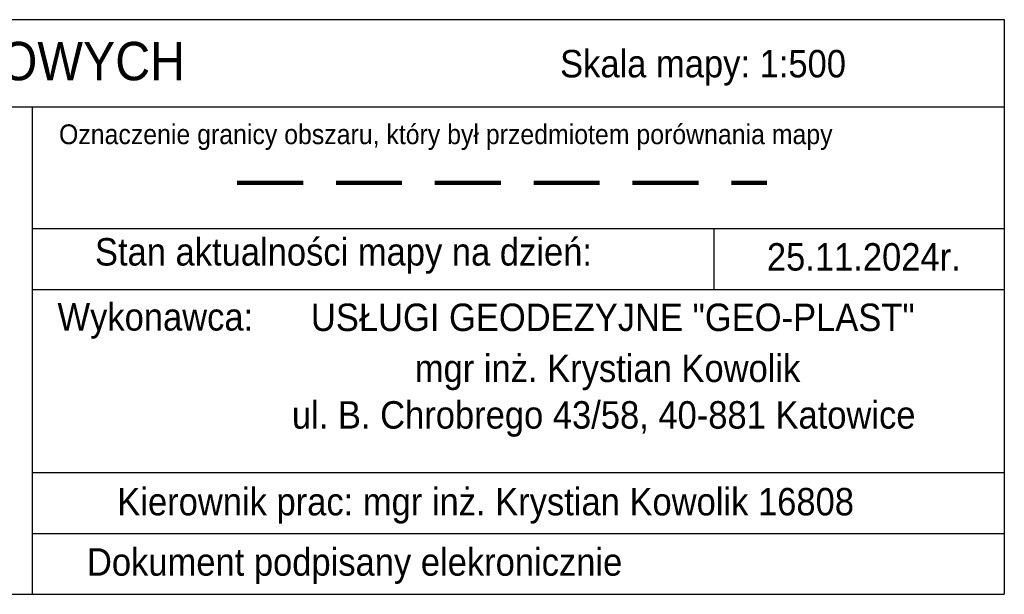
# Model space of a CAD drawing. Header units: metres. Extents: x 6567444 to 13135881, y 5574237 to 11149086.
# Tile 8 of 212: x 6567873 to 6567914, y 5574304 to 5574328. Entities that reach past the tile are written whole.
import ezdxf
from ezdxf.enums import TextEntityAlignment as Align

# ---------------------------------------------------------------- set-up
doc = ezdxf.new("R2010")
doc.units = ezdxf.units.M
doc.linetypes.add('_MDCP$0$2 1', pattern=[3, 2, -1])
doc.linetypes.add('GE.I.6640.1.468.2024_MDCP_dodatkowe pomiary_12.03.2026$0$2 1', pattern=[3, 2, -1])
for name, color, linetype, lineweight in [('_MDCP$0$Z_OPIS', 7, 'Continuous', 25), ('_MDCP$0$Z_ZAKRES', 214, 'Continuous', 90), ('GE.I.6640.1.468.2024_MDCP_dodatkowe pomiary_12.03.2026$0$Z_OPIS', 7, 'Continuous', 25), ('GE.I.6640.1.468.2024_MDCP_dodatkowe pomiary_12.03.2026$0$Z_ZAKRES', 214, 'Continuous', 90)]:
    doc.layers.add(name, color=color, linetype=linetype, lineweight=lineweight)
doc.styles.add('_MDCP$0$BDOT', font='arial.ttf', dxfattribs={"width": 0.9})
doc.styles.add('GE.I.6640.1.468.2024_MDCP_dodatkowe pomiary_12.03.2026$0$BDOT', font='arial.ttf', dxfattribs={"width": 0.9})

# ---------------------------------------------------------------- blocks, each defined once
blk = doc.blocks.new('_MDCP$0$ETYK')
at = {"layer": '_MDCP$0$Z_OPIS'}
for points in [[(6560549.329, 5651473.619), (6560739.688, 5651473.619), (6560739.688, 5651421.255)], [(6560651.161, 5651465.691), (6560651.161, 5651421.255)], [(6560651.161, 5651454.582), (6560739.688, 5651454.582)], [(6560713.226, 5651454.582), (6560713.226, 5651449.027)], [(6560651.161, 5651449.027), (6560739.688, 5651449.027)], [(6560651.161, 5651432.364), (6560739.688, 5651432.364)], [(6560651.161, 5651426.81), (6560739.688, 5651426.81)]]:
    blk.add_lwpolyline(points, dxfattribs=at)
at = {"layer": '_MDCP$0$Z_OPIS', "flags": 128}
for points in [[(6560549.329, 5651465.691), (6560739.688, 5651465.691)], [(6560549.329, 5651421.255), (6560739.688, 5651421.255)]]:
    blk.add_lwpolyline(points, dxfattribs=at)
at = {"layer": '_MDCP$0$Z_ZAKRES', "linetype": '_MDCP$0$2 1', "ltscale": 3, "flags": 128}
blk.add_lwpolyline([(6560669.843, 5651458.76), (6560718.074, 5651458.76)], dxfattribs=at)
at = {"layer": '_MDCP$0$Z_OPIS', "lineweight": 30, "style": '_MDCP$0$BDOT', "width": 0.9}
blk.add_text('MAPA DO CELÓW PROJEKTOWYCH', height=3.5, dxfattribs=at).set_placement((6560627.079, 5651470.275), align=Align.MIDDLE)
at = {"layer": '_MDCP$0$Z_OPIS', "style": '_MDCP$0$BDOT', "width": 0.9}
for s, height, p in [('Skala mapy: 1:500', 2.5, (6560712.257, 5651469.3)), ('Oznaczenie granicy obszaru, który był przedmiotem porównania mapy ', 1.8, (6560689.15, 5651462.967)), ('Stan aktualności mapy na dzień:', 2.5, (6560679.518, 5651452.174)), ('25.11.2024r.', 2.5, (6560726.896, 5651452.006)), ('Wykonawca:', 2.5, (6560662.391, 5651446.227)), ('USŁUGI GEODEZYJNE "GEO-PLAST"', 2.5, (6560704.04, 5651446.498)), ('mgr inż. Krystian Kowolik', 2.5, (6560703.568, 5651441.542)), ('ul. B. Chrobrego 43/58, 40-881 Katowice', 2.5, (6560703.213, 5651437.295)), ('Kierownik prac: mgr inż. Krystian Kowolik 16808', 2.5, (6560692.463, 5651429.389)), ('Dokument podpisany elekronicznie', 2.5, (6560680.534, 5651423.892))]:
    blk.add_text(s, height=height, dxfattribs=at).set_placement(p, align=Align.MIDDLE)
blk = doc.blocks.new('_MDCP')
at = {"layer": '_MDCP$0$Z_OPIS', "xscale": 0.455, "yscale": 0.455, "zscale": 0.455}
blk.add_blockref('_MDCP$0$ETYK', (3582777.638, 3002907.465), dxfattribs=at)
blk = doc.blocks.new('GE.I.6640.1.468.2024_MDCP_dodatkowe pomiary_12.03.2026$0$ETYK')
at = {"layer": 'GE.I.6640.1.468.2024_MDCP_dodatkowe pomiary_12.03.2026$0$Z_OPIS'}
for points in [[(6560549.329, 5651473.619), (6560739.688, 5651473.619), (6560739.688, 5651421.255)], [(6560651.161, 5651465.691), (6560651.161, 5651421.255)], [(6560651.161, 5651454.582), (6560739.688, 5651454.582)], [(6560713.226, 5651454.582), (6560713.226, 5651449.027)], [(6560651.161, 5651449.027), (6560739.688, 5651449.027)], [(6560651.161, 5651432.364), (6560739.688, 5651432.364)], [(6560651.161, 5651426.81), (6560739.688, 5651426.81)]]:
    blk.add_lwpolyline(points, dxfattribs=at)
at = {"layer": 'GE.I.6640.1.468.2024_MDCP_dodatkowe pomiary_12.03.2026$0$Z_OPIS', "flags": 128}
for points in [[(6560549.329, 5651465.691), (6560739.688, 5651465.691)], [(6560549.329, 5651421.255), (6560739.688, 5651421.255)]]:
    blk.add_lwpolyline(points, dxfattribs=at)
at = {"layer": 'GE.I.6640.1.468.2024_MDCP_dodatkowe pomiary_12.03.2026$0$Z_ZAKRES', "linetype": 'GE.I.6640.1.468.2024_MDCP_dodatkowe pomiary_12.03.2026$0$2 1', "ltscale": 3, "flags": 128}
blk.add_lwpolyline([(6560669.843, 5651458.76), (6560718.074, 5651458.76)], dxfattribs=at)
at = {"layer": 'GE.I.6640.1.468.2024_MDCP_dodatkowe pomiary_12.03.2026$0$Z_OPIS', "lineweight": 30, "style": 'GE.I.6640.1.468.2024_MDCP_dodatkowe pomiary_12.03.2026$0$BDOT', "width": 0.9}
blk.add_text('MAPA DO CELÓW PROJEKTOWYCH', height=3.5, dxfattribs=at).set_placement((6560627.079, 5651470.275), align=Align.MIDDLE)
at = {"layer": 'GE.I.6640.1.468.2024_MDCP_dodatkowe pomiary_12.03.2026$0$Z_OPIS', "style": 'GE.I.6640.1.468.2024_MDCP_dodatkowe pomiary_12.03.2026$0$BDOT', "width": 0.9}
for s, height, p in [('Skala mapy: 1:500', 2.5, (6560712.257, 5651469.3)), ('Oznaczenie granicy obszaru, który był przedmiotem porównania mapy ', 1.8, (6560689.15, 5651462.967)), ('Stan aktualności mapy na dzień:', 2.5, (6560679.518, 5651452.174)), ('25.11.2024r.', 2.5, (6560726.896, 5651452.006)), ('Wykonawca:', 2.5, (6560662.391, 5651446.227)), ('USŁUGI GEODEZYJNE "GEO-PLAST"', 2.5, (6560704.04, 5651446.498)), ('mgr inż. Krystian Kowolik', 2.5, (6560703.568, 5651441.542)), ('ul. B. Chrobrego 43/58, 40-881 Katowice', 2.5, (6560703.213, 5651437.295)), ('Kierownik prac: mgr inż. Krystian Kowolik 16808', 2.5, (6560692.463, 5651429.389)), ('Dokument podpisany elekronicznie', 2.5, (6560680.534, 5651423.892))]:
    blk.add_text(s, height=height, dxfattribs=at).set_placement(p, align=Align.MIDDLE)
blk = doc.blocks.new('GE.I.6640.1.468.2024_MDCP_dodatkowe pomiary_12.03.2026')
at = {"layer": 'GE.I.6640.1.468.2024_MDCP_dodatkowe pomiary_12.03.2026$0$Z_OPIS', "xscale": 0.455, "yscale": 0.455, "zscale": 0.455}
blk.add_blockref('GE.I.6640.1.468.2024_MDCP_dodatkowe pomiary_12.03.2026$0$ETYK', (3582777.638, 3002907.465), dxfattribs=at)

msp = doc.modelspace()

# ---------------------------------------------------------------- block references
at = {"layer": 'Defpoints'}
msp.add_blockref('GE.I.6640.1.468.2024_MDCP_dodatkowe pomiary_12.03.2026', (0, 0), dxfattribs=at)

# ---------------------------------------------------------------- next in the draw order: block references
msp.add_blockref('_MDCP', (0, 0))

doc.saveas('drawing.dxf')
